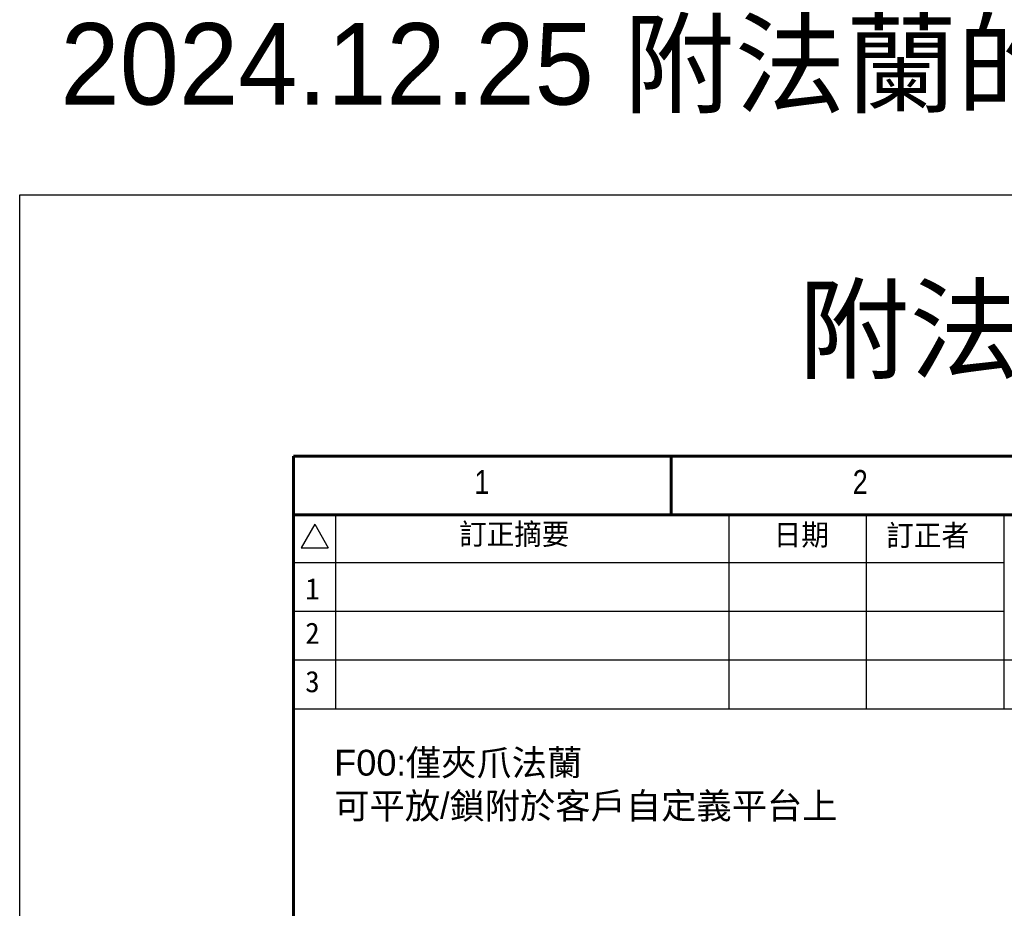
# Model space of a CAD drawing. Header units: inches. Extents: x 0 to 5655, y -2263 to 1330.
# Tile 199 of 231: x 4033 to 4275, y 338 to 556. Entities that reach past the tile are written whole.
import ezdxf
from ezdxf.enums import TextEntityAlignment as Align

# ---------------------------------------------------------------- set-up
doc = ezdxf.new("R2010")
doc.units = ezdxf.units.IN
doc.header["$MEASUREMENT"] = 0
doc.linetypes.add('SLD-實線', pattern=[0])
doc.layers.add('BORDER', color=7, linetype='Continuous')
doc.layers.add('圖框', color=7, linetype='SLD-實線')
doc.styles.add('SEACAD_arial_ttf', font='arial.ttf', dxfattribs={"height": 0.2})
doc.styles.get("Standard").update_dxf_attribs({"font": 'arial.ttf'})
doc.styles.add('標題欄', font='txt')

# ---------------------------------------------------------------- blocks, each defined once
blk = doc.blocks.new('A4橫')
at = {"layer": 'BORDER', "color": 123, "linetype": 'Continuous', "lineweight": 60, "ltscale": 25.4}
for p, q in [((4924.32, 1453.75), (4731.53, 1453.75)), ((4731.53, 1453.75), (4731.53, 1170.89)), ((4777.91, 1453.75), (4777.91, 1446.54)), ((4917.11, 1446.54), (4731.53, 1446.54))]:
    blk.add_line(p, q, dxfattribs=at)
at = {"layer": 'BORDER', "color": 60, "linetype": 'Continuous', "ltscale": 25.4}
for p, q in [((4736.7, 1446.54), (4736.7, 1422.7)), ((4784.99, 1446.54), (4784.99, 1422.7)), ((4801.85, 1446.54), (4801.85, 1422.7)), ((4818.71, 1446.54), (4818.71, 1422.7)), ((4734.14, 1445.38), (4732.47, 1442.49)), ((4734.14, 1445.38), (4735.81, 1442.49)), ((4732.47, 1442.49), (4735.81, 1442.49)), ((4818.71, 1440.65), (4731.53, 1440.65)), ((4818.71, 1434.67), (4731.53, 1434.67)), ((4917.11, 1428.69), (4731.53, 1428.69)), ((4917.11, 1422.7), (4731.53, 1422.7))]:
    blk.add_line(p, q, dxfattribs=at)
at = {"layer": 'BORDER', "color": 60, "linetype": 'Continuous', "ltscale": 25.4, "style": 'SEACAD_arial_ttf', "width": 0.8}
for s, p in [('1', (4753.75, 1452.04)), ('2', (4800.19, 1452.04))]:
    blk.add_text(s, height=2.94, dxfattribs=at).set_placement(p, align=Align.TOP_LEFT)
at = {"layer": '圖框', "style": '標題欄'}
for s, height, p in [('訂正摘要', 2.605, (4751.86, 1445.48)), ('日期', 2.605, (4790.48, 1445.4)), ('訂正者', 2.605, (4804.3, 1445.32)), ('1', 2.61, (4732.98, 1438.77)), ('2', 2.61, (4732.98, 1433.32)), ('3', 2.61, (4732.98, 1427.38))]:
    blk.add_text(s, height=height, dxfattribs=at).set_placement(p, align=Align.TOP_LEFT)

msp = doc.modelspace()

# ---------------------------------------------------------------- linework, layer by layer
at = {"color": 4}
msp.add_lwpolyline([(4033.092, 513.153), (4553.092, 513.153), (4553.092, -2262.847), (4033.092, -2262.847)], close=True, dxfattribs=at)

# ---------------------------------------------------------------- block references
at = {"xscale": 2, "yscale": 2, "zscale": 2}
msp.add_blockref('A4橫', (-5362.766, -2458.488), dxfattribs=at)

# ---------------------------------------------------------------- texts
at = {"color": 4, "insert": (4043.092, 533.153), "char_height": 20, "attachment_point": 7}
msp.add_mtext_dynamic_manual_height_columns('{\\fPMingLiU|b0|i0|c136|p18;2024.12.25 附法蘭的示意圖}', width=644.11922, gutter_width=12.5, heights=[0], dxfattribs=at)
at = {"color": 7}
for s, width, insert, char_height, attachment_point in [('{\\fPMingLiU|b0|i0|c136|p18;附法蘭} F00', 143.29647, (4293.092, 479.01), 20, 5), ('F00{\\fPMingLiU|b0|i0|c136|p18;:僅夾爪法蘭\\P可平放/鎖附於客戶自定義平台上}', 140.63922, (4110.301, 376.916), 6.35, 1)]:
    msp.add_mtext_dynamic_manual_height_columns(s, width=width, gutter_width=12.5, heights=[0], dxfattribs=dict(at, insert=insert, char_height=char_height, attachment_point=attachment_point))

doc.saveas('drawing.dxf')
